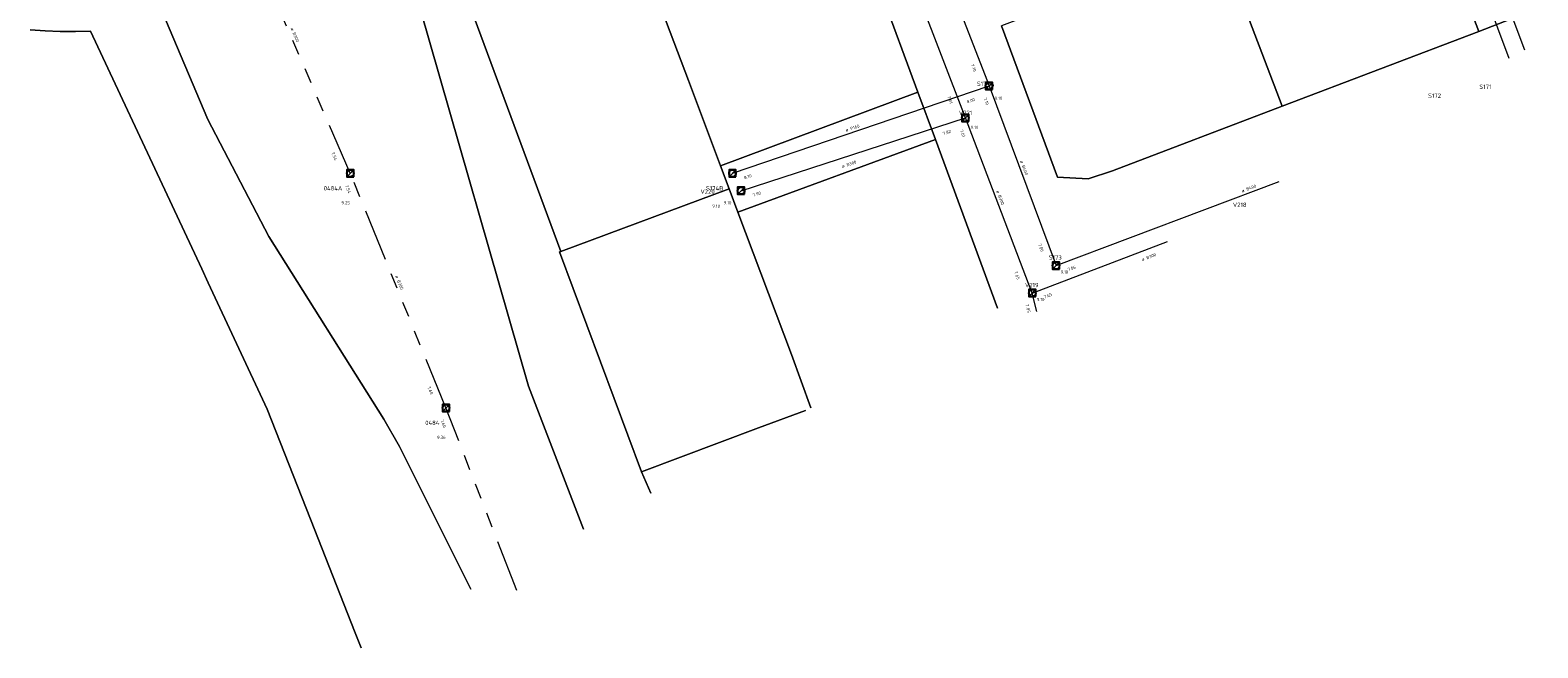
# Model space of a CAD drawing. Header units: metres. Extents: x 163628 to 167855, y 402678 to 405435.
# Tile 225 of 256: x 166139 to 166313, y 403636 to 403707. Entities that reach past the tile are written whole.
import ezdxf

# ---------------------------------------------------------------- set-up
doc = ezdxf.new("R2010")
doc.units = ezdxf.units.M
doc.linetypes.add('X-CA190022.004-UO-WHM_Riolering gemeente_NLCS_v0.2$0$RI-GWA', pattern=[18.45, 6, -1.8, 1.75, -1.8, 1.75, -1.8, 1.75, -1.8])
doc.layers.get('0').update_dxf_attribs({"lineweight": 25})
for name, color, linetype, lineweight in [('X-CA190022.004-UO-KAD_Percelen$0$B-WE-KG-GRENS_PERCEEL-GV', 150, 'Continuous', 9), ('X-CA190022.004-UO-WHM_Riolering gemeente_NLCS_v0.2$0$B-WE-RI-BOB-T18', 214, 'Continuous', 15), ('X-CA190022.004-UO-WHM_Riolering gemeente_NLCS_v0.2$0$B-WE-RI-DIAMETER-T18', 214, 'Continuous', 15), ('X-CA190022.004-UO-WHM_Riolering gemeente_NLCS_v0.2$0$B-WE-RI-GWA_TRANSPORTLEIDING-G', 214, 'X-CA190022.004-UO-WHM_Riolering gemeente_NLCS_v0.2$0$RI-GWA', 15), ('X-CA190022.004-UO-WHM_Riolering gemeente_NLCS_v0.2$0$B-WE-RI-HWA_TRANSPORTLEIDING-G', 214, 'X-CA190022.004-UO-WHM_Riolering gemeente_NLCS_v0.2$0$1-200 HEMELWATER', 15), ('X-CA190022.004-UO-WHM_Riolering gemeente_NLCS_v0.2$0$B-WE-RI-PUT-S', 214, 'Continuous', 15), ('X-CA190022.004-UO-WHM_Riolering gemeente_NLCS_v0.2$0$B-WE-RI-PUTDEKSELHOOGTE-T18', 214, 'Continuous', 15), ('X-CA190022.004-UO-WHM_Riolering gemeente_NLCS_v0.2$0$B-WE-RI-PUTNUMMER-T25', 214, 'Continuous', 15), ('X-CA190022.004-UO-WHM_Riolering gemeente_NLCS_v0.2$0$B-WE-RI-VWA_TRANSPORTLEIDING-G', 214, 'X-CA190022.004-UO-WHM_Riolering gemeente_NLCS_v0.2$0$1-200 VUILWATER', 15)]:
    doc.layers.add(name, color=color, linetype=linetype, lineweight=lineweight)
doc.styles.add('X-CA190022.004-UO-WHM_Riolering gemeente_NLCS_v0.2$0$NLCS-ISO', font='NLCS-ISO.ttf')
doc.styles.add('X-CA190022.004-UO-WHM_Riolering gemeente_NLCS_v0.2$0$NLCS-ISO-M200-T18', font='NLCS-ISO.ttf', dxfattribs={"height": 0.36})
doc.styles.add('X-CA190022.004-UO-WHM_Riolering gemeente_NLCS_v0.2$0$NLCS-ISO-M200-T25', font='NLCS-ISO.ttf', dxfattribs={"height": 0.5})
doc.linetypes.add('X-CA190022.004-UO-WHM_Riolering gemeente_NLCS_v0.2$0$1-200 HEMELWATER', pattern='A,1.5,-0.6,["HWA",X-CA190022.004-UO-WHM_Riolering gemeente_NLCS_v0.2$0$NLCS-ISO,S=0.24,R=0,X=-0.5,Y=-0.12],-0.3', length=2.4)
doc.linetypes.add('X-CA190022.004-UO-WHM_Riolering gemeente_NLCS_v0.2$0$1-200 VUILWATER', pattern='A,1.5,-0.6,["DWA",X-CA190022.004-UO-WHM_Riolering gemeente_NLCS_v0.2$0$NLCS-ISO,S=0.24,R=0,X=-0.5,Y=-0.12],-0.3', length=2.4)

# ---------------------------------------------------------------- blocks, each defined once
blk = doc.blocks.new('X-CA190022.004-UO-WHM_Riolering gemeente_NLCS_v0.2$0$B-SRI-PUT_BETON-SO')
blk.add_line((-1.41, -1.41), (1.41, 1.41))
at = {"lineweight": -3, "flags": 128}
blk.add_lwpolyline([(2, -2), (2, 2), (-2, 2), (-2, -2)], close=True, dxfattribs=at)
at = {"lineweight": -3}
blk.add_circle((0, 0), 2, dxfattribs=at)

msp = doc.modelspace()

# ---------------------------------------------------------------- linework, layer by layer
at = {"layer": 'X-CA190022.004-UO-KAD_Percelen$0$B-WE-KG-GRENS_PERCEEL-GV', "flags": 128}
for points in [[(166281.281, 403771.728), (166290.863, 403746.651), (166298.384, 403727.128), (166305.892, 403707.348), (166312.699, 403709.977), (166301.146, 403740.668), (166289.841, 403770.701), (166263.911, 403783.42), (166262.513, 403780.947)], [(166228.343, 403735.601), (166224.285, 403737.383), (166206.847, 403722.958), (166209.597, 403715.924), (166210.554, 403713.395), (166212.391, 403708.376), (166214.922, 403701.69), (166218.621, 403691.852), (166241.33, 403700.36)], [(166275.796, 403718.396), (166276.068, 403717.679), (166283.252, 403698.724), (166305.892, 403707.348), (166298.384, 403727.128)], [(166206.847, 403722.958), (166195.788, 403713.809), (166190.456, 403709.176), (166190.246, 403708.953), (166200.247, 403682.015), (166219.607, 403689.229), (166218.621, 403691.852), (166214.922, 403701.69), (166212.391, 403708.376), (166210.554, 403713.395), (166209.597, 403715.924)], [(166283.252, 403698.724), (166276.068, 403717.679), (166270.146, 403715.215), (166260.13, 403711.47), (166250.965, 403707.976), (166257.416, 403690.574), (166260.923, 403690.383), (166263.757, 403691.3)], [(166241.33, 403700.36), (166218.621, 403691.852), (166219.607, 403689.229), (166220.628, 403686.512), (166243.361, 403694.899)]]:
    msp.add_lwpolyline(points, close=True, dxfattribs=at)
for points in [[(166230.9, 403773.01), (166216.579, 403756.956), (166224.285, 403737.383), (166228.343, 403735.601), (166241.33, 403700.36), (166243.361, 403694.899), (166250.504, 403675.491)], [(166210.61, 403654.189), (166209.526, 403656.626), (166200.076, 403681.951), (166200.247, 403682.015), (166190.246, 403708.953), (166190.456, 403709.176), (166189.841, 403716.17), (166183.101, 403744.339), (166216.579, 403756.956), (166217.537, 403766.39), (166208.211, 403762.91), (166202.777, 403760.882), (166197.343, 403758.854), (166191.909, 403756.827), (166186.475, 403754.799)], [(166189.888, 403643.124), (166181.677, 403659.566), (166179.85, 403662.719), (166166.617, 403683.729), (166159.607, 403697.189), (166154.321, 403709.702)], [(166154.321, 403709.702), (166159.607, 403697.189), (166166.617, 403683.729), (166179.85, 403662.719), (166181.677, 403659.566), (166189.888, 403643.124)], [(166202.866, 403650.054), (166196.511, 403666.512), (166184.058, 403709.921)], [(166184.058, 403709.921), (166196.511, 403666.512), (166202.866, 403650.054)], [(166312.699, 403709.977), (166305.892, 403707.348), (166283.252, 403698.724), (166263.757, 403691.3), (166260.923, 403690.383), (166257.416, 403690.574), (166250.965, 403707.976)], [(166177.25, 403636.376), (166176.502, 403638.281), (166171.935, 403649.907), (166166.453, 403663.863), (166159.653, 403678.401), (166158.904, 403680.002), (166146.103, 403707.373), (166144.364, 403707.328), (166142.625, 403707.34), (166140.887, 403707.408), (166139.153, 403707.533)], [(166139.153, 403707.533), (166140.887, 403707.408), (166142.625, 403707.34), (166144.364, 403707.328), (166146.103, 403707.373), (166158.904, 403680.002), (166159.653, 403678.401), (166166.453, 403663.863), (166171.935, 403649.907), (166176.502, 403638.281), (166177.25, 403636.376)], [(166250.504, 403675.491), (166243.361, 403694.899), (166220.628, 403686.512), (166226.788, 403670.128), (166229.024, 403664.022)], [(166229.024, 403664.022), (166226.788, 403670.128), (166220.628, 403686.512), (166219.607, 403689.229), (166200.247, 403682.015)], [(166200.247, 403682.015), (166200.076, 403681.951), (166209.526, 403656.626), (166222.988, 403661.706), (166228.398, 403663.687)], [(166228.398, 403663.687), (166222.988, 403661.706), (166209.526, 403656.626), (166210.61, 403654.189)]]:
    msp.add_lwpolyline(points, dxfattribs=at)
at = {"layer": 'X-CA190022.004-UO-WHM_Riolering gemeente_NLCS_v0.2$0$B-WE-RI-GWA_TRANSPORTLEIDING-G'}
for p, q in [((166176, 403691.008), (166163.008, 403720.992)), ((166187.008, 403664), (166176, 403691.008)), ((166195.159, 403642.99), (166187.008, 403664))]:
    msp.add_line(p, q, dxfattribs=at)
at = {"layer": 'X-CA190022.004-UO-WHM_Riolering gemeente_NLCS_v0.2$0$B-WE-RI-HWA_TRANSPORTLEIDING-G'}
for p, q in [((166297.488, 403735.936), (166309.368, 403704.255)), ((166239.536, 403726.912), (166249.536, 403701.056)), ((166220, 403691.008), (166249.536, 403701.056)), ((166249.536, 403701.056), (166257.248, 403680.384)), ((166257.248, 403680.384), (166282.938, 403690.077))]:
    msp.add_line(p, q, dxfattribs=at)
at = {"layer": 'X-CA190022.004-UO-WHM_Riolering gemeente_NLCS_v0.2$0$B-WE-RI-VWA_TRANSPORTLEIDING-G'}
for p, q in [((166299.504, 403736.672), (166311.144, 403705.207)), ((166246.8, 403697.376), (166234.448, 403729.632)), ((166220.992, 403688.992), (166246.8, 403697.376)), ((166254.496, 403677.216), (166246.8, 403697.376)), ((166254.496, 403677.216), (166270.058, 403683.167)), ((166255.047, 403675.115), (166254.496, 403677.216))]:
    msp.add_line(p, q, dxfattribs=at)

# ---------------------------------------------------------------- block references
at = {"layer": 'X-CA190022.004-UO-WHM_Riolering gemeente_NLCS_v0.2$0$B-WE-RI-PUT-S', "xscale": 0.2, "yscale": 0.2, "zscale": 0.2}
for p in [(166249.536, 403701.056), (166246.8, 403697.376), (166176, 403691.008), (166220, 403691.008), (166220.992, 403688.992), (166257.248, 403680.384), (166254.496, 403677.216), (166187.008, 403664)]:
    msp.add_blockref('X-CA190022.004-UO-WHM_Riolering gemeente_NLCS_v0.2$0$B-SRI-PUT_BETON-SO', p, dxfattribs=at)

# ---------------------------------------------------------------- texts
at = {"layer": 'X-CA190022.004-UO-WHM_Riolering gemeente_NLCS_v0.2$0$B-WE-RI-BOB-T18', "style": 'X-CA190022.004-UO-WHM_Riolering gemeente_NLCS_v0.2$0$NLCS-ISO-M200-T18'}
for s, rotation, p in [('7.10', 291.1365, (166247.43, 403703.486)), ('7.61', 290.9611, (166244.711, 403699.804)), ('8.00', 18.8106, (166247.025, 403699.045)), ('7.10', 290.4537, (166248.884, 403699.645)), ('7.82', 17.9722, (166244.266, 403695.392)), ('7.61', 290.911, (166246.166, 403695.95)), ('7.54', 293.4354, (166173.807, 403693.341)), ('8.10', 18.8106, (166221.396, 403690.313)), ('7.54', 292.1732, (166175.397, 403689.566)), ('7.90', 17.9722, (166222.386, 403688.293)), ('7.06', 290.4537, (166255.166, 403682.83)), ('7.06', 20.6558, (166258.657, 403679.739)), ('7.65', 290.911, (166252.406, 403679.643)), ('7.65', 20.9633, (166255.921, 403676.576)), ('7.85', 284.7159, (166253.716, 403675.866)), ('7.60', 292.1732, (166184.857, 403666.388)), ('7.60', 291.2167, (166186.373, 403662.576))]:
    msp.add_text(s, height=0.36, rotation=rotation, dxfattribs=at).set_placement(p)
at = {"layer": 'X-CA190022.004-UO-WHM_Riolering gemeente_NLCS_v0.2$0$B-WE-RI-DIAMETER-T18', "style": 'X-CA190022.004-UO-WHM_Riolering gemeente_NLCS_v0.2$0$NLCS-ISO-M200-T18'}
for s, rotation, p in [('ø B300', 293.4354, (166169.116, 403707.665)), ('ø P160', 18.8106, (166233.078, 403695.772)), ('ø B300', 17.9722, (166232.641, 403691.62)), ('ø B400', 290.4537, (166253.085, 403692.401)), ('ø B300', 290.911, (166250.336, 403688.969)), ('ø B400', 20.6558, (166278.677, 403688.783)), ('ø B300', 20.9633, (166267.17, 403680.887)), ('ø B300', 292.1732, (166181.151, 403679.173))]:
    msp.add_text(s, height=0.36, rotation=rotation, dxfattribs=at).set_placement(p)
at = {"layer": 'X-CA190022.004-UO-WHM_Riolering gemeente_NLCS_v0.2$0$B-WE-RI-PUTDEKSELHOOGTE-T18', "style": 'X-CA190022.004-UO-WHM_Riolering gemeente_NLCS_v0.2$0$NLCS-ISO-M200-T18'}
for s, p in [('9.10', (166250.17, 403699.46)), ('9.10', (166247.41, 403696.117)), ('9.25', (166174.987, 403687.43)), ('9.10', (166217.671, 403687.052)), ('9.10', (166218.987, 403687.43)), ('9.10', (166257.759, 403679.464)), ('9.10', (166255.019, 403676.294)), ('9.36', (166185.987, 403660.43))]:
    msp.add_text(s, height=0.36, dxfattribs=at).set_placement(p)
at = {"layer": 'X-CA190022.004-UO-WHM_Riolering gemeente_NLCS_v0.2$0$B-WE-RI-PUTNUMMER-T25', "style": 'X-CA190022.004-UO-WHM_Riolering gemeente_NLCS_v0.2$0$NLCS-ISO-M200-T25'}
for s, p in [('S174A', (166248.13, 403701.06)), ('S171', (166305.97, 403700.719)), ('S172', (166300.066, 403699.689)), ('V221', (166246.05, 403697.717)), ('0484A', (166172.947, 403689.03)), ('V220', (166216.31, 403688.652)), ('S174B', (166216.947, 403689.03)), ('V218', (166277.591, 403687.135)), ('S173', (166256.399, 403681.064)), ('V219', (166253.659, 403677.894)), ('0484', (166184.627, 403662.03))]:
    msp.add_text(s, height=0.5, dxfattribs=at).set_placement(p)

doc.saveas('drawing.dxf')
